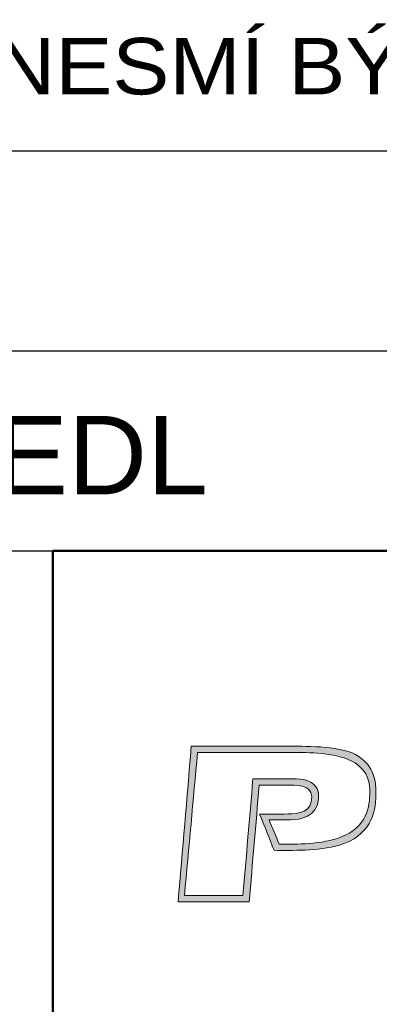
# Paper-space layout 'Layout1' of a CAD drawing. Extents: x -2 to 1380, y -36 to 422.
# Tile 53 of 79: x 1124 to 1135, y 70 to 101. Entities that reach past the tile are written whole.
import ezdxf

# ---------------------------------------------------------------- set-up
doc = ezdxf.new("R2010")
doc.units = 0
doc.layers.get('0').update_dxf_attribs({"linetype": 'CONTINUOUS'})
doc.layers.add('RAZITKO_HP', color=222, linetype='CONTINUOUS')
doc.styles.add('RAZITKO_HP_ARIAL', font='arial.ttf')

# ---------------------------------------------------------------- blocks, each defined once
blk = doc.blocks.new('text_HP')
at = {"layer": 'RAZITKO_HP', "lineweight": 25}
blk.add_line((-177, 94.25), (-5, 94.25), dxfattribs=at)
at = {"layer": 'RAZITKO_HP', "lineweight": 18, "style": 'RAZITKO_HP_ARIAL', "width": 1.085}
blk.add_text('"DOKUMENTACE JE DUŠEVNÍM MAJETKEM FIRMY HUTNÍ PROJEKT Frýdek-Místek a.s. A NESMÍ BÝT POUŽITA BEZ JEJÍHO VĚDOMÍ."', height=1.8, dxfattribs=at).set_placement((-177, 96.05))
blk = doc.blocks.new('HPFM_logo2018')
h = blk.add_hatch(color=256)
h.dxf.hatch_style = 1
edge = h.paths.add_edge_path()
edge.add_spline(control_points=[(0.9292, 0.7484), (0.8494, 0.8038), (0.6693, 0.8009), (0.5759, 0.8009)], knot_values=[7, 7, 7, 7, 8, 8, 8, 8], weights=[1, 1, 1, 1], degree=3, periodic=0)
edge.add_spline(control_points=[(0.5759, 0.8009), (0.4067, 0.8009), (0.2376, 0.8009), (0.0684, 0.8009)], knot_values=[8, 8, 8, 8, 9, 9, 9, 9], weights=[1, 1, 1, 1], degree=3, periodic=0)
edge.add_spline(control_points=[(0.0684, 0.8009), (0.0456, 0.5339), (0.0228, 0.267), (0, 0)], knot_values=[9, 9, 9, 9, 10, 10, 10, 10], weights=[1, 1, 1, 1], degree=3, periodic=0)
edge.add_spline(control_points=[(0, 0), (0.122, 0), (0.2439, 0), (0.3659, 0)], knot_values=[10, 10, 10, 10, 11, 11, 11, 11], weights=[1, 1, 1, 1], degree=3, periodic=0)
edge.add_spline(control_points=[(0.3659, 0), (0.383, 0.2001), (0.4002, 0.4003), (0.4173, 0.6004)], knot_values=[11, 11, 11, 11, 12, 12, 12, 12], weights=[1, 1, 1, 1], degree=3, periodic=0)
edge.add_spline(control_points=[(0.4173, 0.6004), (0.4698, 0.6004), (0.5224, 0.6004), (0.575, 0.6004)], knot_values=[12, 12, 12, 12, 13, 13, 13, 13], weights=[1, 1, 1, 1], degree=3, periodic=0)
edge.add_spline(control_points=[(0.575, 0.6004), (0.6304, 0.6004), (0.7015, 0.5985), (0.6849, 0.5148)], knot_values=[0, 0, 0, 0, 1, 1, 1, 1], weights=[1, 1, 1, 1], degree=3, periodic=0)
edge.add_spline(control_points=[(0.6849, 0.5148), (0.6732, 0.4525), (0.5924, 0.4525), (0.5467, 0.4525)], knot_values=[1, 1, 1, 1, 2, 2, 2, 2], weights=[1, 1, 1, 1], degree=3, periodic=0)
edge.add_spline(control_points=[(0.5467, 0.4525), (0.5042, 0.4525), (0.4617, 0.4525), (0.4192, 0.4525)], knot_values=[2, 2, 2, 2, 3, 3, 3, 3], weights=[1, 1, 1, 1], degree=3, periodic=0)
edge.add_spline(control_points=[(0.4192, 0.4525), (0.4442, 0.3902), (0.4692, 0.328), (0.4942, 0.2657)], knot_values=[3, 3, 3, 3, 4, 4, 4, 4], weights=[1, 1, 1, 1], degree=3, periodic=0)
edge.add_spline(control_points=[(0.4942, 0.2657), (0.5818, 0.2657), (0.72, 0.2608), (0.8299, 0.2929)], knot_values=[4, 4, 4, 4, 5, 5, 5, 5], weights=[1, 1, 1, 1], degree=3, periodic=0)
edge.add_spline(control_points=[(0.8299, 0.2929), (0.9847, 0.3377), (1.0177, 0.4554), (1.0177, 0.5508)], knot_values=[5, 5, 5, 5, 6, 6, 6, 6], weights=[1, 1, 1, 1], degree=3, periodic=0)
edge.add_spline(control_points=[(1.0177, 0.5508), (1.0177, 0.6326), (1.0051, 0.6948), (0.9292, 0.7484)], knot_values=[6, 6, 6, 6, 7, 7, 7, 7], weights=[1, 1, 1, 1], degree=3, periodic=0)
edge = h.paths.add_edge_path(flags=16)
edge.add_spline(control_points=[(0.609, 0.7688), (0.6449, 0.7688), (0.8241, 0.7717), (0.9107, 0.7153)], knot_values=[9, 9, 9, 9, 10, 10, 10, 10], weights=[1, 1, 1, 1], degree=3, periodic=0)
edge.add_spline(control_points=[(0.9107, 0.7153), (0.9798, 0.6705), (0.9856, 0.6043), (0.9856, 0.5664)], knot_values=[8, 8, 8, 8, 9, 9, 9, 9], weights=[1, 1, 1, 1], degree=3, periodic=0)
edge.add_spline(control_points=[(0.9856, 0.5664), (0.9856, 0.4905), (0.973, 0.3854), (0.8358, 0.3328)], knot_values=[7, 7, 7, 7, 8, 8, 8, 8], weights=[1, 1, 1, 1], degree=3, periodic=0)
edge.add_spline(control_points=[(0.8358, 0.3328), (0.7414, 0.2968), (0.608, 0.2968), (0.5205, 0.2968)], knot_values=[6, 6, 6, 6, 7, 7, 7, 7], weights=[1, 1, 1, 1], degree=3, periodic=0)
edge.add_spline(control_points=[(0.5205, 0.2968), (0.5029, 0.339), (0.4854, 0.3812), (0.4679, 0.4233)], knot_values=[5, 5, 5, 5, 6, 6, 6, 6], weights=[1, 1, 1, 1], degree=3, periodic=0)
edge.add_spline(control_points=[(0.4679, 0.4233), (0.5046, 0.4233), (0.5412, 0.4233), (0.5779, 0.4233)], knot_values=[4, 4, 4, 4, 5, 5, 5, 5], weights=[1, 1, 1, 1], degree=3, periodic=0)
edge.add_spline(control_points=[(0.5779, 0.4233), (0.6284, 0.4233), (0.7141, 0.436), (0.7229, 0.5323)], knot_values=[3, 3, 3, 3, 4, 4, 4, 4], weights=[1, 1, 1, 1], degree=3, periodic=0)
edge.add_spline(control_points=[(0.7229, 0.5323), (0.7307, 0.616), (0.6548, 0.6335), (0.609, 0.6335)], knot_values=[2, 2, 2, 2, 3, 3, 3, 3], weights=[1, 1, 1, 1], degree=3, periodic=0)
edge.add_spline(control_points=[(0.609, 0.6335), (0.5344, 0.6335), (0.4598, 0.6335), (0.3852, 0.6335)], knot_values=[1, 1, 1, 1, 2, 2, 2, 2], weights=[1, 1, 1, 1], degree=3, periodic=0)
edge.add_spline(control_points=[(0.3852, 0.6335), (0.3681, 0.4334), (0.3509, 0.2332), (0.3338, 0.0331)], knot_values=[0, 0, 0, 0, 1, 1, 1, 1], weights=[1, 1, 1, 1], degree=3, periodic=0)
edge.add_spline(control_points=[(0.3338, 0.0331), (0.2336, 0.0331), (0.1333, 0.0331), (0.0331, 0.0331)], knot_values=[12, 12, 12, 12, 13, 13, 13, 13], weights=[1, 1, 1, 1], degree=3, periodic=0)
edge.add_spline(control_points=[(0.0331, 0.0331), (0.0556, 0.2783), (0.078, 0.5236), (0.1005, 0.7688)], knot_values=[11, 11, 11, 11, 12, 12, 12, 12], weights=[1, 1, 1, 1], degree=3, periodic=0)
edge.add_spline(control_points=[(0.1005, 0.7688), (0.27, 0.7688), (0.4395, 0.7688), (0.609, 0.7688)], knot_values=[10, 10, 10, 10, 11, 11, 11, 11], weights=[1, 1, 1, 1], degree=3, periodic=0)
at = {"lineweight": 9}
for points, knots in [([(0.575, 0.6004), (0.6304, 0.6004), (0.7015, 0.5985), (0.6849, 0.5148), (0.6732, 0.4525), (0.5924, 0.4525), (0.5467, 0.4525), (0.5042, 0.4525), (0.4617, 0.4525), (0.4192, 0.4525), (0.4442, 0.3902), (0.4692, 0.328), (0.4942, 0.2657), (0.5818, 0.2657), (0.72, 0.2608), (0.8299, 0.2929), (0.9847, 0.3377), (1.0177, 0.4554), (1.0177, 0.5508), (1.0177, 0.6326), (1.0051, 0.6948), (0.9292, 0.7484), (0.8494, 0.8038), (0.6693, 0.8009), (0.5759, 0.8009), (0.4067, 0.8009), (0.2376, 0.8009), (0.0684, 0.8009), (0.0456, 0.5339), (0.0228, 0.267), (0, 0), (0.122, 0), (0.2439, 0), (0.3659, 0), (0.383, 0.2001), (0.4002, 0.4003), (0.4173, 0.6004), (0.4698, 0.6004), (0.5224, 0.6004), (0.575, 0.6004)], [0, 0, 0, 0, 1, 1, 1, 2, 2, 2, 3, 3, 3, 4, 4, 4, 5, 5, 5, 6, 6, 6, 7, 7, 7, 8, 8, 8, 9, 9, 9, 10, 10, 10, 11, 11, 11, 12, 12, 12, 13, 13, 13, 13]), ([(0.3338, 0.0331), (0.3509, 0.2332), (0.3681, 0.4334), (0.3852, 0.6335), (0.4598, 0.6335), (0.5344, 0.6335), (0.609, 0.6335), (0.6548, 0.6335), (0.7307, 0.616), (0.7229, 0.5323), (0.7141, 0.436), (0.6284, 0.4233), (0.5779, 0.4233), (0.5412, 0.4233), (0.5046, 0.4233), (0.4679, 0.4233), (0.4854, 0.3812), (0.5029, 0.339), (0.5205, 0.2968), (0.608, 0.2968), (0.7414, 0.2968), (0.8358, 0.3328), (0.973, 0.3854), (0.9856, 0.4905), (0.9856, 0.5664), (0.9856, 0.6043), (0.9798, 0.6705), (0.9107, 0.7153), (0.8241, 0.7717), (0.6449, 0.7688), (0.609, 0.7688), (0.4395, 0.7688), (0.27, 0.7688), (0.1005, 0.7688), (0.078, 0.5236), (0.0556, 0.2783), (0.0331, 0.0331), (0.1333, 0.0331), (0.2336, 0.0331), (0.3338, 0.0331), (0.3509, 0.2332), (0.3681, 0.4334), (0.3852, 0.6335)], [0, 0, 0, 0, 1, 1, 1, 2, 2, 2, 3, 3, 3, 4, 4, 4, 5, 5, 5, 6, 6, 6, 7, 7, 7, 8, 8, 8, 9, 9, 9, 10, 10, 10, 11, 11, 11, 12, 12, 12, 13, 13, 13, 14, 14, 14, 14])]:
    blk.add_open_spline(points, degree=3, knots=knots, dxfattribs=at)
blk = doc.blocks.new('logo_HP')
at = {"xscale": 6.198269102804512, "yscale": 6.198269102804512, "zscale": 6.198269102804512}
blk.add_blockref('HPFM_logo2018', (-56.015, 70.301), dxfattribs=at)
blk = doc.blocks.new('A$C8147be3e')
at = {"layer": 'RAZITKO_HP', "lineweight": 25}
for p, q in [((-180, 90.875), (-8, 90.875)), ((-180, 84.5), (-63, 84.5))]:
    blk.add_line(p, q, dxfattribs=at)
at = {"layer": 'RAZITKO_HP', "lineweight": 50}
for q in [(-8, 84.5), (-63, 8)]:
    blk.add_line((-63, 84.5), q, dxfattribs=at)
at = {"layer": 'RAZITKO_HP'}
for name in ['text_HP', 'logo_HP']:
    blk.add_blockref(name, (-3, 3), dxfattribs=at)
at = {"layer": 'RAZITKO_HP', "lineweight": 25, "style": 'RAZITKO_HP_ARIAL'}
blk.add_text('PROVEDL', height=2.5, dxfattribs=at).set_placement((-74.75, 86.3))

psp = doc.layouts.get("Layout1")

# ---------------------------------------------------------------- block references
at = {"layer": 'RAZITKO_HP'}
psp.add_blockref('A$C8147be3e', (1188, 0), dxfattribs=at)

doc.saveas('drawing.dxf')
